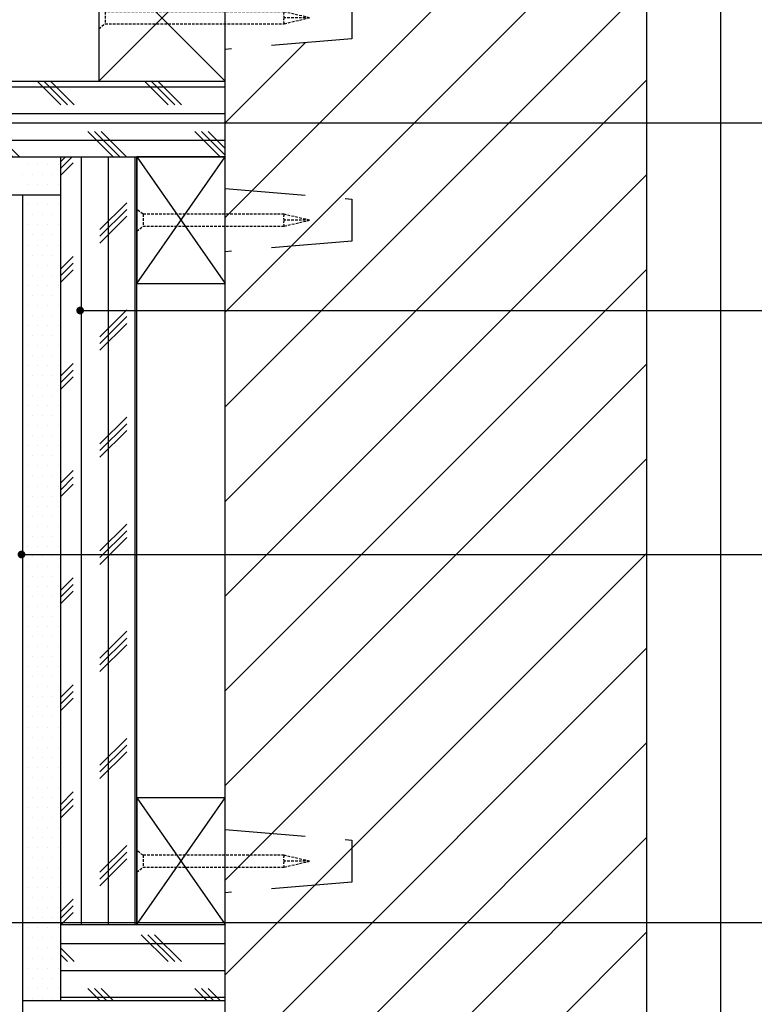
# Model space of a CAD drawing. Header units: millimetres. Extents: x -53 to 3023, y -53 to 2153.
# Tile 50 of 52: x 2264 to 2439, y 1619 to 1852. Entities that reach past the tile are written whole.
import ezdxf

# ---------------------------------------------------------------- set-up
doc = ezdxf.new("R2010")
doc.units = ezdxf.units.MM
doc.header["$LTSCALE"] = 5
for name, pattern in [('DASH', [0.35, 0.25, -0.1]), ('HIDDEN2', [0.1875, 0.125, -0.0625]), ('HIDDENX2', [19.049999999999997, 12.7, -6.35])]:
    doc.linetypes.add(name, pattern=pattern)
doc.layers.get('Defpoints').update_dxf_attribs({"color": 8})
for name, color, linetype in [('A-建筑-拆墙', 251, 'Continuous'), ('Q-立面-填充', 251, 'Continuous'), ('Q-立面-墙体', 2, 'Continuous'), ('Q-立面-次粗线', 31, 'Continuous'), ('Q-立面-粗线', 30, 'Continuous'), ('Q-立面-细线', 8, 'Continuous')]:
    doc.layers.add(name, color=color, linetype=linetype)
doc.styles.get("Standard").update_dxf_attribs({"font": 'SimSun.ttf'})
doc.dimstyles.new('1', dxfattribs={"dimscale": 0, "dimtxt": 2.5, "dimasz": 1.5, "dimexe": 1, "dimexo": 0, "dimgap": 0.3, "dimtad": 1, "dimdec": 0, "dimzin": 0, "dimdsep": 46, "dimtxsty": 'Standard', "dimblk": 'ARCHTICK', "dimcen": 0.09, "dimclrd": 8, "dimclre": 8, "dimclrt": 4, "dimadec": 0, "dimazin": 0, "dimtfac": 1, "dimtdec": 0, "dimtix": 1, "dimtofl": 0, "dimtmove": 2, "dimatfit": 3, "dimldrblk": 'DOTSMALL', "dimfxl": 5, "dimfxlon": 1, "dimtolj": 1, "dimtzin": 0, "dimarcsym": 0})

# ---------------------------------------------------------------- blocks, each defined once
blk = doc.blocks.new('A$C491C4D06')
at = {"layer": 'Q-立面-填充'}
for p, q in [((-15, 0), (15, 30)), ((15, 0), (-15, 30))]:
    blk.add_line(p, q, dxfattribs=at)
at = {"layer": 'Q-立面-次粗线', "linetype": 'HIDDEN2'}
for p, q in [((0, 50), (0, 44)), ((-1.399999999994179, 1.5), (1.399999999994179, 1.5))]:
    blk.add_line(p, q, dxfattribs=at)
blk.add_lwpolyline([(1.400000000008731, 44), (0, 50), (-1.399999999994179, 44), (-1.399999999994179, 1.5), (-2.600000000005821, 0), (2.600000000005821, 0), (1.399999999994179, 1.5)], close=True, dxfattribs=at)
blk.add_lwpolyline([(-1.399999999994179, 44, 0.2513377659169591), (0, 44, 0.2513377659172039), (1.400000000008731, 44)], format="xyb", dxfattribs=at)
at = {"layer": 'Q-立面-次粗线'}
blk.add_lwpolyline([(-15, 0), (15, 0), (15, 30), (-15, 30)], close=True, dxfattribs=at)
at = {"layer": 'Q-立面-细线', "linetype": 'HIDDENX2', "ltscale": 0.3}
blk.add_lwpolyline([(5, 60), (7.5, 30), (-7.5, 30), (-5, 60)], close=True, dxfattribs=at)
blk = doc.blocks.new('*U16')
at = {"layer": 'Q-立面-填充'}
for p, q in [((-15, 9.000000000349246), (15, 30)), ((15, 9.000000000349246), (-15, 30))]:
    blk.add_line(p, q, dxfattribs=at)
at = {"layer": 'Q-立面-次粗线', "linetype": 'HIDDEN2'}
for p, q in [((0, 50), (0, 44)), ((-1.399999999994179, 10.50000000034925), (1.399999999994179, 10.50000000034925))]:
    blk.add_line(p, q, dxfattribs=at)
blk.add_lwpolyline([(1.400000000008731, 44), (0, 50), (-1.399999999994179, 44), (-1.399999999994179, 10.50000000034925), (-2.600000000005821, 9.000000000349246), (2.600000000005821, 9.000000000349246), (1.399999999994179, 10.50000000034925)], close=True, dxfattribs=at)
blk.add_lwpolyline([(-1.399999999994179, 44, 0.2513377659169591), (0, 44, 0.2513377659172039), (1.400000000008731, 44)], format="xyb", dxfattribs=at)
at = {"layer": 'Q-立面-次粗线'}
blk.add_lwpolyline([(-15, 9.000000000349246), (15, 9.000000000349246), (15, 30), (-15, 30)], close=True, dxfattribs=at)
at = {"layer": 'Q-立面-细线', "linetype": 'HIDDENX2', "ltscale": 0.3}
blk.add_lwpolyline([(5, 60), (7.5, 30), (-7.5, 30), (-5, 60)], close=True, dxfattribs=at)
blk = doc.blocks.new('_ArchTick')
at = {"color": 0, "linetype": 'ByBlock', "const_width": 0.15}
blk.add_lwpolyline([(-0.5, -0.5), (0.5, 0.5)], dxfattribs=at)
blk = doc.blocks.new('0')
at = {"layer": 'Q-立面-填充', "ltscale": 0.1999999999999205}
h = blk.add_hatch(dxfattribs=at)
h.set_pattern_fill('CORK', color=256, scale=2, style=0)
h.set_pattern_definition([(0, (-535021.2248296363, 505362.418391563), (0, 1.269999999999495), []), (135, (-535020.5898296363, 505361.783391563), (-2.540001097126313, -2.540001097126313), [1.796051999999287, -1.796051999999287]), (135, (-535020.2723296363, 505361.783391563), (-2.540001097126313, -2.540001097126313), [1.796051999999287, -1.796051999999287]), (135, (-535019.9548296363, 505361.783391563), (-2.540001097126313, -2.540001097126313), [1.796051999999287, -1.796051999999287])])
h.paths.add_polyline_path([(-534984.8248296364, 505366.018391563), (-535019.0248296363, 505366.018391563), (-535021.2248296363, 505366.018391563), (-535021.2248296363, 505362.418391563), (-534984.8248296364, 505362.418391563)])
h.paths.add_polyline_path([(-534929.0248296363, 505406.018391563), (-535021.2248296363, 505406.018391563), (-535021.2248296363, 505402.418391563), (-534929.0248296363, 505402.4183915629)])
h.paths.add_polyline_path([(-534929.0248296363, 505366.018391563), (-534936.8248296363, 505366.018391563), (-534936.8248296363, 505362.418391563), (-534929.0248296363, 505362.418391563)])
h = blk.add_hatch(dxfattribs=at)
h.set_pattern_fill('CORK', color=256, scale=2, angle=90, style=0)
h.set_pattern_definition([(90, (-534936.8248296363, 505366.018391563), (-1.269999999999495, 7.776507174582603e-17), []), (225, (-534936.1898296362, 505366.653391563), (2.540001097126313, -2.540001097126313), [1.796051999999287, -1.796051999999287]), (225, (-534936.1898296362, 505366.970891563), (2.540001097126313, -2.540001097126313), [1.796051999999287, -1.796051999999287]), (225, (-534936.1898296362, 505367.288391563), (2.540001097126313, -2.540001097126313), [1.796051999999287, -1.796051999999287])])
h.paths.add_polyline_path([(-534933.2248296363, 505402.4183915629), (-534936.8248296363, 505402.4183915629), (-534936.8248296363, 505366.018391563), (-534933.2248296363, 505366.018391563), (-534933.2248296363, 505372.018391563)])
at = {"layer": 'Defpoints', "linetype": 'Continuous'}
blk.add_lwpolyline([(-535083.1927045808, 505345.3608011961), (-534905.5166143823, 505345.3608011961), (-534905.5166143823, 505426.9268031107), (-535083.1927045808, 505426.9268031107)], close=True, dxfattribs=at)
at = {"layer": 'Q-立面-填充', "ltscale": 0.1999999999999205}
for p, q in [((-534929.0248296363, 505399.5479277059, 1.378868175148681), (-534909.0248296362, 505419.547927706, 1.378868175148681)), ((-534929.0248296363, 505395.0577996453, 1.378868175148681), (-534909.0248296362, 505415.0577996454, 1.378868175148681)), ((-534929.0248296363, 505390.5676715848, 1.378868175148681), (-534909.0248296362, 505410.567671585, 1.378868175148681)), ((-534929.0248296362, 505404.0380557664, 1.378868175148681), (-534925.2280996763, 505407.8347857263, 1.378868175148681)), ((-534929.0248296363, 505386.0775435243, 1.378868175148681), (-534909.0248296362, 505406.0775435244, 1.378868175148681)), ((-534929.0248296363, 505381.5874154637, 1.378868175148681), (-534909.0248296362, 505401.5874154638, 1.378868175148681)), ((-534929.0248296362, 505377.0972874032, 1.378868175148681), (-534909.0248296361, 505397.0972874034, 1.378868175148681)), ((-534929.0248296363, 505372.6071593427, 1.378868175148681), (-534909.0248296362, 505392.6071593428, 1.378868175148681)), ((-534929.0248296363, 505368.1170312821, 1.378868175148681), (-534909.0248296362, 505388.1170312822, 1.378868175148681)), ((-534929.0248296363, 505363.6269032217, 1.378868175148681), (-534909.0248296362, 505383.6269032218, 1.378868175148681)), ((-534929.0248296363, 505359.1367751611, 1.378868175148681), (-534909.0248296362, 505379.1367751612, 1.378868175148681)), ((-534929.0248296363, 505354.6466471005, 1.378868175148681), (-534909.0248296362, 505374.6466471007, 1.378868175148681)), ((-534929.0248296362, 505350.1565190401, 1.378868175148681), (-534909.0248296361, 505370.1565190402, 1.378868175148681)), ((-534929.0248296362, 505345.6663909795, 1.378868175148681), (-534909.0248296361, 505365.6663909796, 1.378868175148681))]:
    blk.add_line(p, q, dxfattribs=at)
at = {"layer": 'Q-立面-墙体', "ltscale": 0.1999999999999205}
for p, q in [((-534929.0248296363, 505345.3608011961, 1.378868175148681), (-534929.0248296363, 505426.9268031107, 1.378868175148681)), ((-534909.0248296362, 505345.3608011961, 1.378868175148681), (-534909.0248296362, 505426.9268031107, 1.378868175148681))]:
    blk.add_line(p, q, dxfattribs=at)
at = {"layer": 'Q-立面-次粗线', "ltscale": 0.1999999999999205}
for p, q in [((-535024.8248296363, 505406.018391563, 1.378868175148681), (-534929.0248296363, 505406.018391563, 1.378868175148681)), ((-535021.2248296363, 505402.418391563, 1.378868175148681), (-534929.0248296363, 505402.418391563, 1.378868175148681)), ((-534938.385665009, 505402.0521415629, 1.378868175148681), (-534938.385665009, 505402.0521415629, 1.378868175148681)), ((-534937.9094150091, 505402.0521415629, 1.378868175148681), (-534937.9094150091, 505402.0521415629, 1.378868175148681)), ((-534937.4331650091, 505402.0521415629, 1.378868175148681), (-534937.4331650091, 505402.0521415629, 1.378868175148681)), ((-534936.9569150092, 505402.0521415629, 1.378868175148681), (-534936.9569150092, 505402.0521415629, 1.378868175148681)), ((-534936.8248296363, 505362.418391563, 1.378868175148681), (-534936.8248296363, 505402.4183915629, 1.378868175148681)), ((-534933.2248296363, 505366.018391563, 1.378868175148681), (-534933.2248296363, 505402.418391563, 1.378868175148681)), ((-534938.6237900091, 505401.5758915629, 1.378868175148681), (-534938.6237900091, 505401.5758915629, 1.378868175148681)), ((-534938.1475400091, 505401.5758915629, 1.378868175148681), (-534938.1475400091, 505401.5758915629, 1.378868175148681)), ((-534937.6712900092, 505401.5758915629, 1.378868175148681), (-534937.6712900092, 505401.5758915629, 1.378868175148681)), ((-534937.1950400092, 505401.5758915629, 1.378868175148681), (-534937.1950400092, 505401.5758915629, 1.378868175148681)), ((-534938.3856650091, 505401.099641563, 1.378868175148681), (-534938.3856650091, 505401.099641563, 1.378868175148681)), ((-534937.9094150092, 505401.099641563, 1.378868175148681), (-534937.9094150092, 505401.099641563, 1.378868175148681)), ((-534937.4331650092, 505401.099641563, 1.378868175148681), (-534937.4331650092, 505401.099641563, 1.378868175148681)), ((-534936.9569150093, 505401.099641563, 1.378868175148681), (-534936.9569150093, 505401.099641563, 1.378868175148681)), ((-535019.4248296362, 505400.618391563, 1.378868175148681), (-534936.8248296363, 505400.618391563, 1.378868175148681)), ((-534938.6248296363, 505360.618391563, 1.378868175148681), (-534938.6248296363, 505400.618391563, 1.378868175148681)), ((-534938.6237900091, 505400.623391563, 1.378868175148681), (-534938.6237900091, 505400.623391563, 1.378868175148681)), ((-534938.1475400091, 505400.623391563, 1.378868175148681), (-534938.1475400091, 505400.623391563, 1.378868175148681)), ((-534937.6712900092, 505400.623391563, 1.378868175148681), (-534937.6712900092, 505400.623391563, 1.378868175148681)), ((-534937.1950400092, 505400.623391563, 1.378868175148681), (-534937.1950400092, 505400.623391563, 1.378868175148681)), ((-534938.3856650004, 505400.1471415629, 1.378868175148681), (-534938.3856650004, 505400.1471415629, 1.378868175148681)), ((-534937.9094150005, 505400.1471415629, 1.378868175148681), (-534937.9094150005, 505400.1471415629, 1.378868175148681)), ((-534937.4331650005, 505400.1471415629, 1.378868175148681), (-534937.4331650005, 505400.1471415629, 1.378868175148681)), ((-534936.9569150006, 505400.1471415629, 1.378868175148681), (-534936.9569150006, 505400.1471415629, 1.378868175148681)), ((-534938.6237900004, 505399.6708915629, 1.378868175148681), (-534938.6237900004, 505399.6708915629, 1.378868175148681)), ((-534938.1475400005, 505399.6708915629, 1.378868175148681), (-534938.1475400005, 505399.6708915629, 1.378868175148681)), ((-534937.6712900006, 505399.6708915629, 1.378868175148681), (-534937.6712900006, 505399.6708915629, 1.378868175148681)), ((-534937.1950400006, 505399.6708915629, 1.378868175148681), (-534937.1950400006, 505399.6708915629, 1.378868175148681)), ((-534938.3856650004, 505399.1946415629, 1.378868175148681), (-534938.3856650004, 505399.1946415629, 1.378868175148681)), ((-534937.9094150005, 505399.1946415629, 1.378868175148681), (-534937.9094150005, 505399.1946415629, 1.378868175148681)), ((-534937.4331650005, 505399.1946415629, 1.378868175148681), (-534937.4331650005, 505399.1946415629, 1.378868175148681)), ((-534936.9569150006, 505399.1946415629, 1.378868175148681), (-534936.9569150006, 505399.1946415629, 1.378868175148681)), ((-534938.6237900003, 505398.7183915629, 1.378868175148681), (-534938.6237900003, 505398.7183915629, 1.378868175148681)), ((-534938.1475400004, 505398.7183915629, 1.378868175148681), (-534938.1475400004, 505398.7183915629, 1.378868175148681)), ((-534937.6712900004, 505398.7183915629, 1.378868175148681), (-534937.6712900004, 505398.7183915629, 1.378868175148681)), ((-534937.1950400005, 505398.7183915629, 1.378868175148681), (-534937.1950400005, 505398.7183915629, 1.378868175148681)), ((-534938.3856650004, 505398.2421415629, 1.378868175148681), (-534938.3856650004, 505398.2421415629, 1.378868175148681)), ((-534937.9094150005, 505398.2421415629, 1.378868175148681), (-534937.9094150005, 505398.2421415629, 1.378868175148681)), ((-534937.4331650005, 505398.2421415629, 1.378868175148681), (-534937.4331650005, 505398.2421415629, 1.378868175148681)), ((-534936.9569150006, 505398.2421415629, 1.378868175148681), (-534936.9569150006, 505398.2421415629, 1.378868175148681)), ((-534938.6237900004, 505397.7658915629, 1.378868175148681), (-534938.6237900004, 505397.7658915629, 1.378868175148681)), ((-534938.1475400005, 505397.7658915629, 1.378868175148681), (-534938.1475400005, 505397.7658915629, 1.378868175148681)), ((-534937.6712900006, 505397.7658915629, 1.378868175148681), (-534937.6712900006, 505397.7658915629, 1.378868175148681)), ((-534937.1950400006, 505397.7658915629, 1.378868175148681), (-534937.1950400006, 505397.7658915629, 1.378868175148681)), ((-534938.3856650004, 505397.289641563, 1.378868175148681), (-534938.3856650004, 505397.289641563, 1.378868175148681)), ((-534937.9094150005, 505397.289641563, 1.378868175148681), (-534937.9094150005, 505397.289641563, 1.378868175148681)), ((-534937.4331650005, 505397.289641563, 1.378868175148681), (-534937.4331650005, 505397.289641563, 1.378868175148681)), ((-534936.9569150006, 505397.289641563, 1.378868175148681), (-534936.9569150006, 505397.289641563, 1.378868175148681)), ((-534938.6237900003, 505396.813391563, 1.378868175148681), (-534938.6237900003, 505396.813391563, 1.378868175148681)), ((-534938.1475400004, 505396.813391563, 1.378868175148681), (-534938.1475400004, 505396.813391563, 1.378868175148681)), ((-534937.6712900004, 505396.813391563, 1.378868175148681), (-534937.6712900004, 505396.813391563, 1.378868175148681)), ((-534937.1950400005, 505396.813391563, 1.378868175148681), (-534937.1950400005, 505396.813391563, 1.378868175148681)), ((-534938.3856650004, 505396.337141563, 1.378868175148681), (-534938.3856650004, 505396.337141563, 1.378868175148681)), ((-534937.9094150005, 505396.337141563, 1.378868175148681), (-534937.9094150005, 505396.337141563, 1.378868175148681)), ((-534937.4331650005, 505396.337141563, 1.378868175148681), (-534937.4331650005, 505396.337141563, 1.378868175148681)), ((-534936.9569150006, 505396.337141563, 1.378868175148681), (-534936.9569150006, 505396.337141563, 1.378868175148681)), ((-534938.6237900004, 505395.8608915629, 1.378868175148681), (-534938.6237900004, 505395.8608915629, 1.378868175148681)), ((-534938.1475400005, 505395.8608915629, 1.378868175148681), (-534938.1475400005, 505395.8608915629, 1.378868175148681)), ((-534937.6712900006, 505395.8608915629, 1.378868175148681), (-534937.6712900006, 505395.8608915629, 1.378868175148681)), ((-534937.1950400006, 505395.8608915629, 1.378868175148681), (-534937.1950400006, 505395.8608915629, 1.378868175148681)), ((-534938.3856650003, 505395.3846415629, 1.378868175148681), (-534938.3856650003, 505395.3846415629, 1.378868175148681)), ((-534937.9094150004, 505395.3846415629, 1.378868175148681), (-534937.9094150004, 505395.3846415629, 1.378868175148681)), ((-534937.4331650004, 505395.3846415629, 1.378868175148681), (-534937.4331650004, 505395.3846415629, 1.378868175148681)), ((-534936.9569150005, 505395.3846415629, 1.378868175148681), (-534936.9569150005, 505395.3846415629, 1.378868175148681)), ((-534938.6237900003, 505394.9083915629, 1.378868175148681), (-534938.6237900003, 505394.9083915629, 1.378868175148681)), ((-534938.1475400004, 505394.9083915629, 1.378868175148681), (-534938.1475400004, 505394.9083915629, 1.378868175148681)), ((-534937.6712900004, 505394.9083915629, 1.378868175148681), (-534937.6712900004, 505394.9083915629, 1.378868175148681)), ((-534937.1950400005, 505394.9083915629, 1.378868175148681), (-534937.1950400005, 505394.9083915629, 1.378868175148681)), ((-534938.3856650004, 505394.4321415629, 1.378868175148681), (-534938.3856650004, 505394.4321415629, 1.378868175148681)), ((-534937.9094150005, 505394.4321415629, 1.378868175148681), (-534937.9094150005, 505394.4321415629, 1.378868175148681)), ((-534937.4331650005, 505394.4321415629, 1.378868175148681), (-534937.4331650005, 505394.4321415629, 1.378868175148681)), ((-534936.9569150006, 505394.4321415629, 1.378868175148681), (-534936.9569150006, 505394.4321415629, 1.378868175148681)), ((-534938.6237900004, 505393.9558915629, 1.378868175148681), (-534938.6237900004, 505393.9558915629, 1.378868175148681)), ((-534938.1475400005, 505393.9558915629, 1.378868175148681), (-534938.1475400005, 505393.9558915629, 1.378868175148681)), ((-534937.6712900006, 505393.9558915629, 1.378868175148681), (-534937.6712900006, 505393.9558915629, 1.378868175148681)), ((-534937.1950400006, 505393.9558915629, 1.378868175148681), (-534937.1950400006, 505393.9558915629, 1.378868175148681)), ((-534938.3856650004, 505393.4796415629, 1.378868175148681), (-534938.3856650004, 505393.4796415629, 1.378868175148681)), ((-534937.9094150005, 505393.4796415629, 1.378868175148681), (-534937.9094150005, 505393.4796415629, 1.378868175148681)), ((-534937.4331650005, 505393.4796415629, 1.378868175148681), (-534937.4331650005, 505393.4796415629, 1.378868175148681)), ((-534936.9569150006, 505393.4796415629, 1.378868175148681), (-534936.9569150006, 505393.4796415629, 1.378868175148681)), ((-534938.6237900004, 505393.003391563, 1.378868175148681), (-534938.6237900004, 505393.003391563, 1.378868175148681)), ((-534938.1475400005, 505393.003391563, 1.378868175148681), (-534938.1475400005, 505393.003391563, 1.378868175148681)), ((-534937.6712900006, 505393.003391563, 1.378868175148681), (-534937.6712900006, 505393.003391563, 1.378868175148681)), ((-534937.1950400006, 505393.003391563, 1.378868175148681), (-534937.1950400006, 505393.003391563, 1.378868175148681)), ((-534938.3856650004, 505392.527141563, 1.378868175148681), (-534938.3856650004, 505392.527141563, 1.378868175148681)), ((-534937.9094150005, 505392.527141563, 1.378868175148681), (-534937.9094150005, 505392.527141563, 1.378868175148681)), ((-534937.4331650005, 505392.527141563, 1.378868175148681), (-534937.4331650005, 505392.527141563, 1.378868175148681)), ((-534936.9569150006, 505392.527141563, 1.378868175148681), (-534936.9569150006, 505392.527141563, 1.378868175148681)), ((-534938.6237900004, 505392.0508915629, 1.378868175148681), (-534938.6237900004, 505392.0508915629, 1.378868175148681)), ((-534938.1475400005, 505392.0508915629, 1.378868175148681), (-534938.1475400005, 505392.0508915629, 1.378868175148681)), ((-534937.6712900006, 505392.0508915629, 1.378868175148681), (-534937.6712900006, 505392.0508915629, 1.378868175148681)), ((-534937.1950400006, 505392.0508915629, 1.378868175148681), (-534937.1950400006, 505392.0508915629, 1.378868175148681)), ((-534938.3856650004, 505391.5746415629, 1.378868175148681), (-534938.3856650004, 505391.5746415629, 1.378868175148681)), ((-534937.9094150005, 505391.5746415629, 1.378868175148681), (-534937.9094150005, 505391.5746415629, 1.378868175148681)), ((-534937.4331650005, 505391.5746415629, 1.378868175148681), (-534937.4331650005, 505391.5746415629, 1.378868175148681)), ((-534936.9569150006, 505391.5746415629, 1.378868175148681), (-534936.9569150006, 505391.5746415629, 1.378868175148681)), ((-534938.6237900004, 505391.0983915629, 1.378868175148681), (-534938.6237900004, 505391.0983915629, 1.378868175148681)), ((-534938.1475400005, 505391.0983915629, 1.378868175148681), (-534938.1475400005, 505391.0983915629, 1.378868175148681)), ((-534937.6712900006, 505391.0983915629, 1.378868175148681), (-534937.6712900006, 505391.0983915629, 1.378868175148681)), ((-534937.1950400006, 505391.0983915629, 1.378868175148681), (-534937.1950400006, 505391.0983915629, 1.378868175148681)), ((-534938.3856650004, 505390.6221415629, 1.378868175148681), (-534938.3856650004, 505390.6221415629, 1.378868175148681)), ((-534937.9094150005, 505390.6221415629, 1.378868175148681), (-534937.9094150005, 505390.6221415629, 1.378868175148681)), ((-534937.4331650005, 505390.6221415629, 1.378868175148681), (-534937.4331650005, 505390.6221415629, 1.378868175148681)), ((-534936.9569150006, 505390.6221415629, 1.378868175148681), (-534936.9569150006, 505390.6221415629, 1.378868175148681)), ((-534938.6237900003, 505390.1458915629, 1.378868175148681), (-534938.6237900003, 505390.1458915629, 1.378868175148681)), ((-534938.1475400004, 505390.1458915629, 1.378868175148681), (-534938.1475400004, 505390.1458915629, 1.378868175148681)), ((-534937.6712900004, 505390.1458915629, 1.378868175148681), (-534937.6712900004, 505390.1458915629, 1.378868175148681)), ((-534937.1950400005, 505390.1458915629, 1.378868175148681), (-534937.1950400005, 505390.1458915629, 1.378868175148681)), ((-534938.3856650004, 505389.6696415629, 1.378868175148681), (-534938.3856650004, 505389.6696415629, 1.378868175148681)), ((-534937.9094150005, 505389.6696415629, 1.378868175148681), (-534937.9094150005, 505389.6696415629, 1.378868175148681)), ((-534937.4331650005, 505389.6696415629, 1.378868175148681), (-534937.4331650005, 505389.6696415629, 1.378868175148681)), ((-534936.9569150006, 505389.6696415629, 1.378868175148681), (-534936.9569150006, 505389.6696415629, 1.378868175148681)), ((-534938.6237900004, 505389.193391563, 1.378868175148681), (-534938.6237900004, 505389.193391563, 1.378868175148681)), ((-534938.1475400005, 505389.193391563, 1.378868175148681), (-534938.1475400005, 505389.193391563, 1.378868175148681)), ((-534937.6712900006, 505389.193391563, 1.378868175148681), (-534937.6712900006, 505389.193391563, 1.378868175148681)), ((-534937.1950400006, 505389.193391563, 1.378868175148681), (-534937.1950400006, 505389.193391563, 1.378868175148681)), ((-534938.3856650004, 505388.717141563, 1.378868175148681), (-534938.3856650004, 505388.717141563, 1.378868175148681)), ((-534937.9094150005, 505388.717141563, 1.378868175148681), (-534937.9094150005, 505388.717141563, 1.378868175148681)), ((-534937.4331650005, 505388.717141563, 1.378868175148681), (-534937.4331650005, 505388.717141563, 1.378868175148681)), ((-534936.9569150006, 505388.717141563, 1.378868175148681), (-534936.9569150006, 505388.717141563, 1.378868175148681)), ((-534938.6237900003, 505388.2408915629, 1.378868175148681), (-534938.6237900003, 505388.2408915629, 1.378868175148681)), ((-534938.1475400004, 505388.2408915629, 1.378868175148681), (-534938.1475400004, 505388.2408915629, 1.378868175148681)), ((-534937.6712900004, 505388.2408915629, 1.378868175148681), (-534937.6712900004, 505388.2408915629, 1.378868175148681)), ((-534937.1950400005, 505388.2408915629, 1.378868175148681), (-534937.1950400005, 505388.2408915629, 1.378868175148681)), ((-534938.3856650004, 505387.7646415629, 1.378868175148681), (-534938.3856650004, 505387.7646415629, 1.378868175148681)), ((-534937.9094150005, 505387.7646415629, 1.378868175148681), (-534937.9094150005, 505387.7646415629, 1.378868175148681)), ((-534937.4331650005, 505387.7646415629, 1.378868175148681), (-534937.4331650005, 505387.7646415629, 1.378868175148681)), ((-534936.9569150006, 505387.7646415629, 1.378868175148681), (-534936.9569150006, 505387.7646415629, 1.378868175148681)), ((-534938.6237900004, 505387.2883915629, 1.378868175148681), (-534938.6237900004, 505387.2883915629, 1.378868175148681)), ((-534938.1475400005, 505387.2883915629, 1.378868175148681), (-534938.1475400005, 505387.2883915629, 1.378868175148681)), ((-534937.6712900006, 505387.2883915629, 1.378868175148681), (-534937.6712900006, 505387.2883915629, 1.378868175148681)), ((-534937.1950400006, 505387.2883915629, 1.378868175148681), (-534937.1950400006, 505387.2883915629, 1.378868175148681)), ((-534938.3856650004, 505386.8121415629, 1.378868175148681), (-534938.3856650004, 505386.8121415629, 1.378868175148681)), ((-534937.9094150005, 505386.8121415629, 1.378868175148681), (-534937.9094150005, 505386.8121415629, 1.378868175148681)), ((-534937.4331650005, 505386.8121415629, 1.378868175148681), (-534937.4331650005, 505386.8121415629, 1.378868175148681)), ((-534936.9569150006, 505386.8121415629, 1.378868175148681), (-534936.9569150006, 505386.8121415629, 1.378868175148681)), ((-534938.6237900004, 505386.3358915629, 1.378868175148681), (-534938.6237900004, 505386.3358915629, 1.378868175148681)), ((-534938.1475400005, 505386.3358915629, 1.378868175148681), (-534938.1475400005, 505386.3358915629, 1.378868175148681)), ((-534937.6712900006, 505386.3358915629, 1.378868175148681), (-534937.6712900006, 505386.3358915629, 1.378868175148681)), ((-534937.1950400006, 505386.3358915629, 1.378868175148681), (-534937.1950400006, 505386.3358915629, 1.378868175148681)), ((-534938.3856650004, 505385.8596415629, 1.378868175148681), (-534938.3856650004, 505385.8596415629, 1.378868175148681)), ((-534937.9094150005, 505385.8596415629, 1.378868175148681), (-534937.9094150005, 505385.8596415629, 1.378868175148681)), ((-534937.4331650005, 505385.8596415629, 1.378868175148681), (-534937.4331650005, 505385.8596415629, 1.378868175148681)), ((-534936.9569150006, 505385.8596415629, 1.378868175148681), (-534936.9569150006, 505385.8596415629, 1.378868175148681)), ((-534938.6237900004, 505385.383391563, 1.378868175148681), (-534938.6237900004, 505385.383391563, 1.378868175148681)), ((-534938.1475400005, 505385.383391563, 1.378868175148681), (-534938.1475400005, 505385.383391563, 1.378868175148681)), ((-534937.6712900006, 505385.383391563, 1.378868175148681), (-534937.6712900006, 505385.383391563, 1.378868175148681)), ((-534937.1950400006, 505385.383391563, 1.378868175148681), (-534937.1950400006, 505385.383391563, 1.378868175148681)), ((-534938.3856650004, 505384.907141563, 1.378868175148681), (-534938.3856650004, 505384.907141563, 1.378868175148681)), ((-534937.9094150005, 505384.907141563, 1.378868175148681), (-534937.9094150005, 505384.907141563, 1.378868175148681)), ((-534937.4331650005, 505384.907141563, 1.378868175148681), (-534937.4331650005, 505384.907141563, 1.378868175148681)), ((-534936.9569150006, 505384.907141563, 1.378868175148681), (-534936.9569150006, 505384.907141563, 1.378868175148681)), ((-534938.6237900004, 505384.430891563, 1.378868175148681), (-534938.6237900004, 505384.430891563, 1.378868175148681)), ((-534938.1475400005, 505384.430891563, 1.378868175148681), (-534938.1475400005, 505384.430891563, 1.378868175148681)), ((-534937.6712900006, 505384.430891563, 1.378868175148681), (-534937.6712900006, 505384.430891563, 1.378868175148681)), ((-534937.1950400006, 505384.430891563, 1.378868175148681), (-534937.1950400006, 505384.430891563, 1.378868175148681)), ((-534938.3856650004, 505383.9546415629, 1.378868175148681), (-534938.3856650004, 505383.9546415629, 1.378868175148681)), ((-534937.9094150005, 505383.9546415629, 1.378868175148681), (-534937.9094150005, 505383.9546415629, 1.378868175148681)), ((-534937.4331650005, 505383.9546415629, 1.378868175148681), (-534937.4331650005, 505383.9546415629, 1.378868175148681)), ((-534936.9569150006, 505383.9546415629, 1.378868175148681), (-534936.9569150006, 505383.9546415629, 1.378868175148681)), ((-534938.6237900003, 505383.4783915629, 1.378868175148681), (-534938.6237900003, 505383.4783915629, 1.378868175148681)), ((-534938.1475400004, 505383.4783915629, 1.378868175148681), (-534938.1475400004, 505383.4783915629, 1.378868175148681)), ((-534937.6712900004, 505383.4783915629, 1.378868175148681), (-534937.6712900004, 505383.4783915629, 1.378868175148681)), ((-534937.1950400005, 505383.4783915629, 1.378868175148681), (-534937.1950400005, 505383.4783915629, 1.378868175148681)), ((-534938.3856650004, 505383.0021415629, 1.378868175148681), (-534938.3856650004, 505383.0021415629, 1.378868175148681)), ((-534937.9094150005, 505383.0021415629, 1.378868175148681), (-534937.9094150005, 505383.0021415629, 1.378868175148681)), ((-534937.4331650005, 505383.0021415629, 1.378868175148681), (-534937.4331650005, 505383.0021415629, 1.378868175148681)), ((-534936.9569150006, 505383.0021415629, 1.378868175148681), (-534936.9569150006, 505383.0021415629, 1.378868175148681)), ((-534938.6237900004, 505382.5258915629, 1.378868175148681), (-534938.6237900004, 505382.5258915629, 1.378868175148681)), ((-534938.1475400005, 505382.5258915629, 1.378868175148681), (-534938.1475400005, 505382.5258915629, 1.378868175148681)), ((-534937.6712900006, 505382.5258915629, 1.378868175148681), (-534937.6712900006, 505382.5258915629, 1.378868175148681)), ((-534937.1950400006, 505382.5258915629, 1.378868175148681), (-534937.1950400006, 505382.5258915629, 1.378868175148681)), ((-534938.3856650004, 505382.0496415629, 1.378868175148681), (-534938.3856650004, 505382.0496415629, 1.378868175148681)), ((-534937.9094150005, 505382.0496415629, 1.378868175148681), (-534937.9094150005, 505382.0496415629, 1.378868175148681)), ((-534937.4331650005, 505382.0496415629, 1.378868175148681), (-534937.4331650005, 505382.0496415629, 1.378868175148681)), ((-534936.9569150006, 505382.0496415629, 1.378868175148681), (-534936.9569150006, 505382.0496415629, 1.378868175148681)), ((-534938.6237900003, 505381.573391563, 1.378868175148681), (-534938.6237900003, 505381.573391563, 1.378868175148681)), ((-534938.1475400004, 505381.573391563, 1.378868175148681), (-534938.1475400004, 505381.573391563, 1.378868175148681)), ((-534937.6712900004, 505381.573391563, 1.378868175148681), (-534937.6712900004, 505381.573391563, 1.378868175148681)), ((-534937.1950400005, 505381.573391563, 1.378868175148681), (-534937.1950400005, 505381.573391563, 1.378868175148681)), ((-534938.3856650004, 505381.097141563, 1.378868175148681), (-534938.3856650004, 505381.097141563, 1.378868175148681)), ((-534937.9094150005, 505381.097141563, 1.378868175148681), (-534937.9094150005, 505381.097141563, 1.378868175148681)), ((-534937.4331650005, 505381.097141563, 1.378868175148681), (-534937.4331650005, 505381.097141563, 1.378868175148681)), ((-534936.9569150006, 505381.097141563, 1.378868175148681), (-534936.9569150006, 505381.097141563, 1.378868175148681)), ((-534938.6237900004, 505380.620891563, 1.378868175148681), (-534938.6237900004, 505380.620891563, 1.378868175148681)), ((-534938.1475400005, 505380.620891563, 1.378868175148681), (-534938.1475400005, 505380.620891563, 1.378868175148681)), ((-534937.6712900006, 505380.620891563, 1.378868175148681), (-534937.6712900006, 505380.620891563, 1.378868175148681)), ((-534937.1950400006, 505380.620891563, 1.378868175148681), (-534937.1950400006, 505380.620891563, 1.378868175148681)), ((-534938.3856650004, 505380.1446415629, 1.378868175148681), (-534938.3856650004, 505380.1446415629, 1.378868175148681)), ((-534937.9094150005, 505380.1446415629, 1.378868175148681), (-534937.9094150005, 505380.1446415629, 1.378868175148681)), ((-534937.4331650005, 505380.1446415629, 1.378868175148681), (-534937.4331650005, 505380.1446415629, 1.378868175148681)), ((-534936.9569150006, 505380.1446415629, 1.378868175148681), (-534936.9569150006, 505380.1446415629, 1.378868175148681)), ((-534938.6237900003, 505379.6683915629, 1.378868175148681), (-534938.6237900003, 505379.6683915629, 1.378868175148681)), ((-534938.1475400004, 505379.6683915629, 1.378868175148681), (-534938.1475400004, 505379.6683915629, 1.378868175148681)), ((-534937.6712900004, 505379.6683915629, 1.378868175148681), (-534937.6712900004, 505379.6683915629, 1.378868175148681)), ((-534937.1950400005, 505379.6683915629, 1.378868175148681), (-534937.1950400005, 505379.6683915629, 1.378868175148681)), ((-534938.3856650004, 505379.1921415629, 1.378868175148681), (-534938.3856650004, 505379.1921415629, 1.378868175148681)), ((-534937.9094150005, 505379.1921415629, 1.378868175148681), (-534937.9094150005, 505379.1921415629, 1.378868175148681)), ((-534937.4331650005, 505379.1921415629, 1.378868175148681), (-534937.4331650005, 505379.1921415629, 1.378868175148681)), ((-534936.9569150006, 505379.1921415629, 1.378868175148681), (-534936.9569150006, 505379.1921415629, 1.378868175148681)), ((-534938.6237900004, 505378.7158915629, 1.378868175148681), (-534938.6237900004, 505378.7158915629, 1.378868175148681)), ((-534938.1475400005, 505378.7158915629, 1.378868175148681), (-534938.1475400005, 505378.7158915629, 1.378868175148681)), ((-534937.6712900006, 505378.7158915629, 1.378868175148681), (-534937.6712900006, 505378.7158915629, 1.378868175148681)), ((-534937.1950400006, 505378.7158915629, 1.378868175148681), (-534937.1950400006, 505378.7158915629, 1.378868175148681)), ((-534938.3856650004, 505378.2396415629, 1.378868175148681), (-534938.3856650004, 505378.2396415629, 1.378868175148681)), ((-534937.9094150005, 505378.2396415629, 1.378868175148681), (-534937.9094150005, 505378.2396415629, 1.378868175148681)), ((-534937.4331650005, 505378.2396415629, 1.378868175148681), (-534937.4331650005, 505378.2396415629, 1.378868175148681)), ((-534936.9569150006, 505378.2396415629, 1.378868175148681), (-534936.9569150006, 505378.2396415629, 1.378868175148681)), ((-534938.6237900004, 505377.763391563, 1.378868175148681), (-534938.6237900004, 505377.763391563, 1.378868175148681)), ((-534938.1475400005, 505377.763391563, 1.378868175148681), (-534938.1475400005, 505377.763391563, 1.378868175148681)), ((-534937.6712900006, 505377.763391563, 1.378868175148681), (-534937.6712900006, 505377.763391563, 1.378868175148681)), ((-534937.1950400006, 505377.763391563, 1.378868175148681), (-534937.1950400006, 505377.763391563, 1.378868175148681)), ((-534938.3856650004, 505377.287141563, 1.378868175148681), (-534938.3856650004, 505377.287141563, 1.378868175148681)), ((-534937.9094150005, 505377.287141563, 1.378868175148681), (-534937.9094150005, 505377.287141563, 1.378868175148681)), ((-534937.4331650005, 505377.287141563, 1.378868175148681), (-534937.4331650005, 505377.287141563, 1.378868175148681)), ((-534936.9569150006, 505377.287141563, 1.378868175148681), (-534936.9569150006, 505377.287141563, 1.378868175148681)), ((-534938.6237900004, 505376.810891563, 1.378868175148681), (-534938.6237900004, 505376.810891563, 1.378868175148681)), ((-534938.1475400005, 505376.810891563, 1.378868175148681), (-534938.1475400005, 505376.810891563, 1.378868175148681)), ((-534937.6712900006, 505376.810891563, 1.378868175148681), (-534937.6712900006, 505376.810891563, 1.378868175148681)), ((-534937.1950400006, 505376.810891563, 1.378868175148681), (-534937.1950400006, 505376.810891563, 1.378868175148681)), ((-534938.3856650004, 505376.3346415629, 1.378868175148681), (-534938.3856650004, 505376.3346415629, 1.378868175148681)), ((-534937.9094150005, 505376.3346415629, 1.378868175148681), (-534937.9094150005, 505376.3346415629, 1.378868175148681)), ((-534937.4331650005, 505376.3346415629, 1.378868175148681), (-534937.4331650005, 505376.3346415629, 1.378868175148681)), ((-534936.9569150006, 505376.3346415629, 1.378868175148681), (-534936.9569150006, 505376.3346415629, 1.378868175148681)), ((-534938.6237900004, 505375.8583915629, 1.378868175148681), (-534938.6237900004, 505375.8583915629, 1.378868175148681)), ((-534938.1475400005, 505375.8583915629, 1.378868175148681), (-534938.1475400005, 505375.8583915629, 1.378868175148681)), ((-534937.6712900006, 505375.8583915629, 1.378868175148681), (-534937.6712900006, 505375.8583915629, 1.378868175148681)), ((-534937.1950400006, 505375.8583915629, 1.378868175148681), (-534937.1950400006, 505375.8583915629, 1.378868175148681)), ((-534938.3856650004, 505375.3821415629, 1.378868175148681), (-534938.3856650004, 505375.3821415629, 1.378868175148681)), ((-534937.9094150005, 505375.3821415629, 1.378868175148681), (-534937.9094150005, 505375.3821415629, 1.378868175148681)), ((-534937.4331650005, 505375.3821415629, 1.378868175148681), (-534937.4331650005, 505375.3821415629, 1.378868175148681)), ((-534936.9569150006, 505375.3821415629, 1.378868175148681), (-534936.9569150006, 505375.3821415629, 1.378868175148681)), ((-534938.6237900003, 505374.9058915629, 1.378868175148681), (-534938.6237900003, 505374.9058915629, 1.378868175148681)), ((-534938.1475400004, 505374.9058915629, 1.378868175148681), (-534938.1475400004, 505374.9058915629, 1.378868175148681)), ((-534937.6712900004, 505374.9058915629, 1.378868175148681), (-534937.6712900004, 505374.9058915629, 1.378868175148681)), ((-534937.1950400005, 505374.9058915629, 1.378868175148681), (-534937.1950400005, 505374.9058915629, 1.378868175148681)), ((-534938.3856650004, 505374.4296415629, 1.378868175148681), (-534938.3856650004, 505374.4296415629, 1.378868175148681)), ((-534937.9094150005, 505374.4296415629, 1.378868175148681), (-534937.9094150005, 505374.4296415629, 1.378868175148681)), ((-534937.4331650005, 505374.4296415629, 1.378868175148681), (-534937.4331650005, 505374.4296415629, 1.378868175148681)), ((-534936.9569150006, 505374.4296415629, 1.378868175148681), (-534936.9569150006, 505374.4296415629, 1.378868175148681)), ((-534938.6237900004, 505373.953391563, 1.378868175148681), (-534938.6237900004, 505373.953391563, 1.378868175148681)), ((-534938.1475400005, 505373.953391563, 1.378868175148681), (-534938.1475400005, 505373.953391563, 1.378868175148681)), ((-534937.6712900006, 505373.953391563, 1.378868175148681), (-534937.6712900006, 505373.953391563, 1.378868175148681)), ((-534937.1950400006, 505373.953391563, 1.378868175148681), (-534937.1950400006, 505373.953391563, 1.378868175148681)), ((-534938.3856650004, 505373.477141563, 1.378868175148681), (-534938.3856650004, 505373.477141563, 1.378868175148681)), ((-534937.9094150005, 505373.477141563, 1.378868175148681), (-534937.9094150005, 505373.477141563, 1.378868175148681)), ((-534937.4331650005, 505373.477141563, 1.378868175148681), (-534937.4331650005, 505373.477141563, 1.378868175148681)), ((-534936.9569150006, 505373.477141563, 1.378868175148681), (-534936.9569150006, 505373.477141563, 1.378868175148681)), ((-534938.6237900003, 505373.000891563, 1.378868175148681), (-534938.6237900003, 505373.000891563, 1.378868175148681)), ((-534938.1475400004, 505373.000891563, 1.378868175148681), (-534938.1475400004, 505373.000891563, 1.378868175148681)), ((-534937.6712900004, 505373.000891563, 1.378868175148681), (-534937.6712900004, 505373.000891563, 1.378868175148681)), ((-534937.1950400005, 505373.000891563, 1.378868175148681), (-534937.1950400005, 505373.000891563, 1.378868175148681)), ((-534938.3856650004, 505372.524641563, 1.378868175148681), (-534938.3856650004, 505372.524641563, 1.378868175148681)), ((-534937.9094150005, 505372.524641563, 1.378868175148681), (-534937.9094150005, 505372.524641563, 1.378868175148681)), ((-534937.4331650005, 505372.524641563, 1.378868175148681), (-534937.4331650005, 505372.524641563, 1.378868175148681)), ((-534936.9569150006, 505372.524641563, 1.378868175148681), (-534936.9569150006, 505372.524641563, 1.378868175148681)), ((-534938.6237900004, 505372.0483915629, 1.378868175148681), (-534938.6237900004, 505372.0483915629, 1.378868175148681)), ((-534938.1475400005, 505372.0483915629, 1.378868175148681), (-534938.1475400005, 505372.0483915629, 1.378868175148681)), ((-534937.6712900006, 505372.0483915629, 1.378868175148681), (-534937.6712900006, 505372.0483915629, 1.378868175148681)), ((-534937.1950400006, 505372.0483915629, 1.378868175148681), (-534937.1950400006, 505372.0483915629, 1.378868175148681)), ((-534938.3856650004, 505371.5721415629, 1.378868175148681), (-534938.3856650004, 505371.5721415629, 1.378868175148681)), ((-534937.9094150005, 505371.5721415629, 1.378868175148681), (-534937.9094150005, 505371.5721415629, 1.378868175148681)), ((-534937.4331650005, 505371.5721415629, 1.378868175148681), (-534937.4331650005, 505371.5721415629, 1.378868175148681)), ((-534936.9569150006, 505371.5721415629, 1.378868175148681), (-534936.9569150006, 505371.5721415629, 1.378868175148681)), ((-534938.6237900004, 505371.0958915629, 1.378868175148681), (-534938.6237900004, 505371.0958915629, 1.378868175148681)), ((-534938.1475400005, 505371.0958915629, 1.378868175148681), (-534938.1475400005, 505371.0958915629, 1.378868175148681)), ((-534937.6712900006, 505371.0958915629, 1.378868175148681), (-534937.6712900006, 505371.0958915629, 1.378868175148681)), ((-534937.1950400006, 505371.0958915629, 1.378868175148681), (-534937.1950400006, 505371.0958915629, 1.378868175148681)), ((-534938.3856650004, 505370.6196415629, 1.378868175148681), (-534938.3856650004, 505370.6196415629, 1.378868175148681)), ((-534937.9094150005, 505370.6196415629, 1.378868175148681), (-534937.9094150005, 505370.6196415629, 1.378868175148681)), ((-534937.4331650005, 505370.6196415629, 1.378868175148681), (-534937.4331650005, 505370.6196415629, 1.378868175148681)), ((-534936.9569150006, 505370.6196415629, 1.378868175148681), (-534936.9569150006, 505370.6196415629, 1.378868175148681)), ((-534938.6237900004, 505370.143391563, 1.378868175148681), (-534938.6237900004, 505370.143391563, 1.378868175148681)), ((-534938.1475400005, 505370.143391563, 1.378868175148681), (-534938.1475400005, 505370.143391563, 1.378868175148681)), ((-534937.6712900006, 505370.143391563, 1.378868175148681), (-534937.6712900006, 505370.143391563, 1.378868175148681)), ((-534937.1950400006, 505370.143391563, 1.378868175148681), (-534937.1950400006, 505370.143391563, 1.378868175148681)), ((-534938.3856650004, 505369.667141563, 1.378868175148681), (-534938.3856650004, 505369.667141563, 1.378868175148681)), ((-534937.9094150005, 505369.667141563, 1.378868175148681), (-534937.9094150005, 505369.667141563, 1.378868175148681)), ((-534937.4331650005, 505369.667141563, 1.378868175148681), (-534937.4331650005, 505369.667141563, 1.378868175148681)), ((-534936.9569150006, 505369.667141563, 1.378868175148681), (-534936.9569150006, 505369.667141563, 1.378868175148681)), ((-534938.6237900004, 505369.190891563, 1.378868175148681), (-534938.6237900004, 505369.190891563, 1.378868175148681)), ((-534938.1475400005, 505369.190891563, 1.378868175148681), (-534938.1475400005, 505369.190891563, 1.378868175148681)), ((-534937.6712900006, 505369.190891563, 1.378868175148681), (-534937.6712900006, 505369.190891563, 1.378868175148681)), ((-534937.1950400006, 505369.190891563, 1.378868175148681), (-534937.1950400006, 505369.190891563, 1.378868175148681)), ((-534938.3856650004, 505368.714641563, 1.378868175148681), (-534938.3856650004, 505368.714641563, 1.378868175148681)), ((-534937.9094150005, 505368.714641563, 1.378868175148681), (-534937.9094150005, 505368.714641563, 1.378868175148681)), ((-534937.4331650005, 505368.714641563, 1.378868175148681), (-534937.4331650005, 505368.714641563, 1.378868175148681)), ((-534936.9569150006, 505368.714641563, 1.378868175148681), (-534936.9569150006, 505368.714641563, 1.378868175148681)), ((-534938.6237900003, 505368.2383915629, 1.378868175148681), (-534938.6237900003, 505368.2383915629, 1.378868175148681)), ((-534938.1475400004, 505368.2383915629, 1.378868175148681), (-534938.1475400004, 505368.2383915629, 1.378868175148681)), ((-534937.6712900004, 505368.2383915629, 1.378868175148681), (-534937.6712900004, 505368.2383915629, 1.378868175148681)), ((-534937.1950400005, 505368.2383915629, 1.378868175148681), (-534937.1950400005, 505368.2383915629, 1.378868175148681)), ((-534938.3856650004, 505367.7621415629, 1.378868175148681), (-534938.3856650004, 505367.7621415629, 1.378868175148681)), ((-534937.9094150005, 505367.7621415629, 1.378868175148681), (-534937.9094150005, 505367.7621415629, 1.378868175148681)), ((-534937.4331650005, 505367.7621415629, 1.378868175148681), (-534937.4331650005, 505367.7621415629, 1.378868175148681)), ((-534936.9569150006, 505367.7621415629, 1.378868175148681), (-534936.9569150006, 505367.7621415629, 1.378868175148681)), ((-534938.6237900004, 505367.2858915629, 1.378868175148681), (-534938.6237900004, 505367.2858915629, 1.378868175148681)), ((-534938.1475400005, 505367.2858915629, 1.378868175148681), (-534938.1475400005, 505367.2858915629, 1.378868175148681)), ((-534937.6712900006, 505367.2858915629, 1.378868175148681), (-534937.6712900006, 505367.2858915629, 1.378868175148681)), ((-534937.1950400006, 505367.2858915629, 1.378868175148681), (-534937.1950400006, 505367.2858915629, 1.378868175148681)), ((-534938.3856650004, 505366.8096415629, 1.378868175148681), (-534938.3856650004, 505366.8096415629, 1.378868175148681)), ((-534937.9094150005, 505366.8096415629, 1.378868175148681), (-534937.9094150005, 505366.8096415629, 1.378868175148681)), ((-534937.4331650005, 505366.8096415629, 1.378868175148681), (-534937.4331650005, 505366.8096415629, 1.378868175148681)), ((-534936.9569150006, 505366.8096415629, 1.378868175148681), (-534936.9569150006, 505366.8096415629, 1.378868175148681)), ((-534938.6237900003, 505366.333391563, 1.378868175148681), (-534938.6237900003, 505366.333391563, 1.378868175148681)), ((-534938.1475400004, 505366.333391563, 1.378868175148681), (-534938.1475400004, 505366.333391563, 1.378868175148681)), ((-534937.6712900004, 505366.333391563, 1.378868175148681), (-534937.6712900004, 505366.333391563, 1.378868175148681)), ((-534937.1950400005, 505366.333391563, 1.378868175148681), (-534937.1950400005, 505366.333391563, 1.378868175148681)), ((-534938.3856650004, 505365.857141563, 1.378868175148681), (-534938.3856650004, 505365.857141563, 1.378868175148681)), ((-534937.9094150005, 505365.857141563, 1.378868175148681), (-534937.9094150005, 505365.857141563, 1.378868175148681)), ((-534937.4331650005, 505365.857141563, 1.378868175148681), (-534937.4331650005, 505365.857141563, 1.378868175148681)), ((-534936.9569150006, 505365.857141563, 1.378868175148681), (-534936.9569150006, 505365.857141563, 1.378868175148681)), ((-534936.8248296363, 505366.018391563, 1.378868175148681), (-534929.0248296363, 505366.018391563, 1.378868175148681)), ((-534938.6237900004, 505365.380891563, 1.378868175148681), (-534938.6237900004, 505365.380891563, 1.378868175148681)), ((-534938.1475400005, 505365.380891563, 1.378868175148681), (-534938.1475400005, 505365.380891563, 1.378868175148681)), ((-534937.6712900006, 505365.380891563, 1.378868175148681), (-534937.6712900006, 505365.380891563, 1.378868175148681)), ((-534937.1950400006, 505365.380891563, 1.378868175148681), (-534937.1950400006, 505365.380891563, 1.378868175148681)), ((-534938.3856650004, 505364.904641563, 1.378868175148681), (-534938.3856650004, 505364.904641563, 1.378868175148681)), ((-534937.9094150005, 505364.904641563, 1.378868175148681), (-534937.9094150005, 505364.904641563, 1.378868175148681)), ((-534937.4331650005, 505364.904641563, 1.378868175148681), (-534937.4331650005, 505364.904641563, 1.378868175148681)), ((-534936.9569150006, 505364.904641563, 1.378868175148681), (-534936.9569150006, 505364.904641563, 1.378868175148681)), ((-534938.6237900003, 505364.4283915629, 1.378868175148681), (-534938.6237900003, 505364.4283915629, 1.378868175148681)), ((-534938.1475400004, 505364.4283915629, 1.378868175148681), (-534938.1475400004, 505364.4283915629, 1.378868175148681)), ((-534937.6712900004, 505364.4283915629, 1.378868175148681), (-534937.6712900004, 505364.4283915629, 1.378868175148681)), ((-534937.1950400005, 505364.4283915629, 1.378868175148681), (-534937.1950400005, 505364.4283915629, 1.378868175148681)), ((-534938.3856650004, 505363.9521415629, 1.378868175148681), (-534938.3856650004, 505363.9521415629, 1.378868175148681)), ((-534937.9094150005, 505363.9521415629, 1.378868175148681), (-534937.9094150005, 505363.9521415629, 1.378868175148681)), ((-534937.4331650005, 505363.9521415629, 1.378868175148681), (-534937.4331650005, 505363.9521415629, 1.378868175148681)), ((-534936.9569150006, 505363.9521415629, 1.378868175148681), (-534936.9569150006, 505363.9521415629, 1.378868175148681)), ((-534938.6237900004, 505363.4758915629, 1.378868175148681), (-534938.6237900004, 505363.4758915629, 1.378868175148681)), ((-534938.1475400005, 505363.4758915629, 1.378868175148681), (-534938.1475400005, 505363.4758915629, 1.378868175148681)), ((-534937.6712900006, 505363.4758915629, 1.378868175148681), (-534937.6712900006, 505363.4758915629, 1.378868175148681)), ((-534937.1950400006, 505363.4758915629, 1.378868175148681), (-534937.1950400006, 505363.4758915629, 1.378868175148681)), ((-534938.3856650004, 505362.9996415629, 1.378868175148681), (-534938.3856650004, 505362.9996415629, 1.378868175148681)), ((-534937.9094150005, 505362.9996415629, 1.378868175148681), (-534937.9094150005, 505362.9996415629, 1.378868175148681)), ((-534937.4331650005, 505362.9996415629, 1.378868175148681), (-534937.4331650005, 505362.9996415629, 1.378868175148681)), ((-534936.9569150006, 505362.9996415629, 1.378868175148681), (-534936.9569150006, 505362.9996415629, 1.378868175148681)), ((-534938.6248296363, 505362.418391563, 1.378868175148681), (-534929.0248296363, 505362.418391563, 1.378868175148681)), ((-534938.6237900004, 505362.523391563, 1.378868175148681), (-534938.6237900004, 505362.523391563, 1.378868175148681)), ((-534938.1475400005, 505362.523391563, 1.378868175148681), (-534938.1475400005, 505362.523391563, 1.378868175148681)), ((-534937.6712900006, 505362.523391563, 1.378868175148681), (-534937.6712900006, 505362.523391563, 1.378868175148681)), ((-534937.1950400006, 505362.523391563, 1.378868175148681), (-534937.1950400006, 505362.523391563, 1.378868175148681))]:
    blk.add_line(p, q, dxfattribs=at)
at = {"layer": 'Q-立面-粗线', "linetype": 'DASH', "ltscale": 5}
blk.add_lwpolyline([(-535083.1927045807, 505345.3608011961), (-534905.5166143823, 505345.3608011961), (-534905.5166143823, 505426.9268031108), (-535083.1927045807, 505426.9268031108)], close=True, dxfattribs=at)
at = {"ltscale": 0.1999999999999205, "xscale": 0.1999999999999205, "yscale": 0.1999999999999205, "zscale": 0.1999999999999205, "rotation": 270}
for name, p in [('A$C491C4D06', (-534935.0248296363, 505409.018391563, 1.378868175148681)), ('*U16', (-534935.0248296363, 505399.418391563, 1.378868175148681)), ('*U16', (-534935.0248296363, 505369.018391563, 1.378868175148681))]:
    blk.add_blockref(name, p, dxfattribs=at)
at = {"layer": 'A-建筑-拆墙'}
for points in [[(-534941.6027328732, 505404.0316250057), (-534874.6134120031, 505404.0316250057)], [(-534935.9065714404, 505395.134059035), (-534874.6134120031, 505395.134059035)], [(-534938.6868332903, 505383.5650065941), (-534884.8523441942, 505383.5650065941)], [(-534978.9833384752, 505366.1151037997), (-534884.8523441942, 505366.1151037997)]]:
    blk.add_leader(points, dimstyle='1', override={"dimscale": 0.4876327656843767, "dimasz": 0.75, "dimtad": 0, "dimldrblk": 'Dot'}, dxfattribs=at)

msp = doc.modelspace()

# ---------------------------------------------------------------- block references
at = {"xscale": 5, "yscale": 5, "zscale": 5}
msp.add_blockref('0', (2676958.211271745, -2525192.548285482), dxfattribs=at)

doc.saveas('drawing.dxf')
